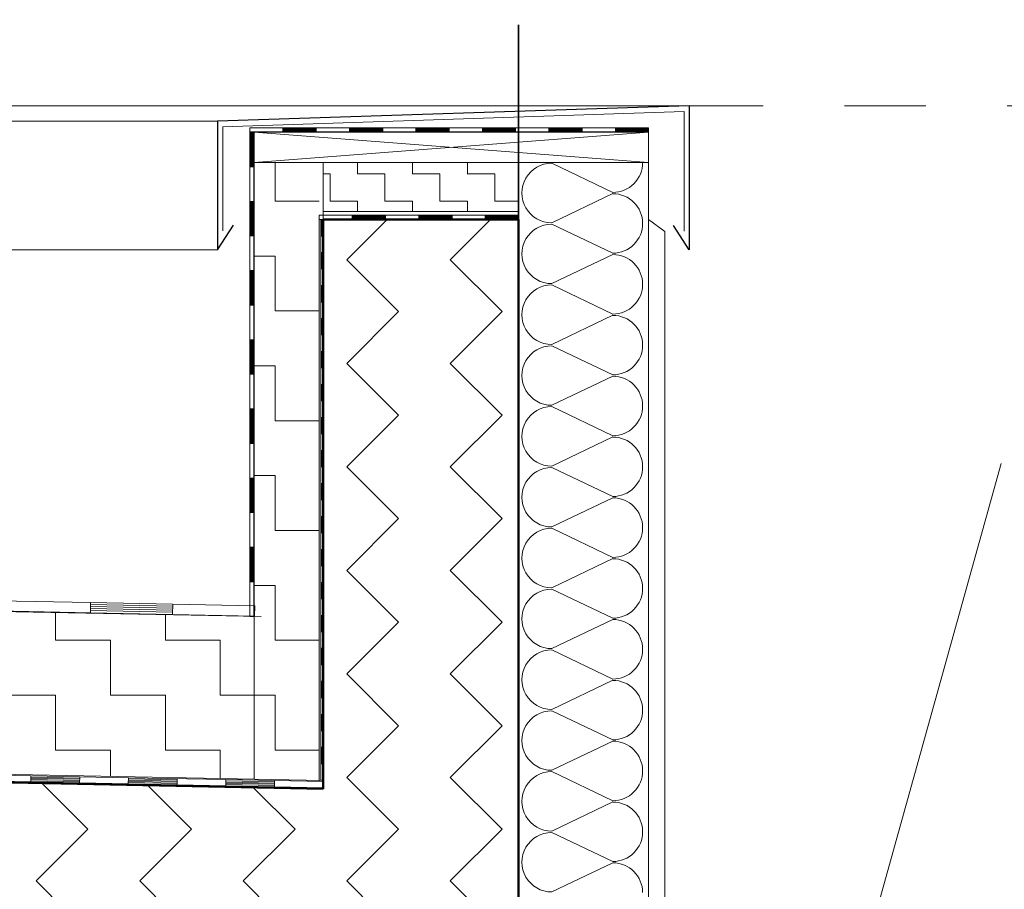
# Model space of a CAD drawing. Header units: metres. Extents: x 1314 to 1415, y -87 to -52.
# Tile 113 of 256: x 1336.79 to 1338, y -58.56 to -57.49. Entities that reach past the tile are written whole.
import ezdxf

# ---------------------------------------------------------------- set-up
doc = ezdxf.new("R2010")
doc.units = ezdxf.units.M
doc.header["$PDMODE"] = 65
doc.linetypes.add('AUSGEZOGEN', pattern=[0])
doc.linetypes.add('STRICHPUNKT2_S5', pattern=[0.5, 0.35, -0.05, 0.05, -0.05])
for name, color, linetype, lineweight in [('XR$2$Achsen', 4, 'AUSGEZOGEN', 13), ('XR$2$Design', 4, 'AUSGEZOGEN', 13), ('XR$2$Muster', 4, 'AUSGEZOGEN', 13), ('XR$2$STANDARD_1', 7, 'AUSGEZOGEN', 25), ('XR$2$Wand', 1, 'AUSGEZOGEN', 50), ('XR$3$Allgemein', 4, 'AUSGEZOGEN', 13), ('XR$3$DETAIL', 7, 'AUSGEZOGEN', 25), ('XR$3$Maßlinie 1_50', 7, 'AUSGEZOGEN', 25), ('XR$3$Stütze', 3, 'AUSGEZOGEN', 18), ('XR$4$Design', 4, 'AUSGEZOGEN', 13), ('XR$4$Muster', 4, 'AUSGEZOGEN', 13), ('XR$4$Türen', 3, 'AUSGEZOGEN', 18)]:
    doc.layers.add(name, color=color, linetype=linetype, lineweight=lineweight)
doc.styles.add('ARIAL', font='arial.ttf')
doc.dimstyles.new('DIMSTYLE_15', dxfattribs={"dimtxt": 0.175, "dimasz": 0.15, "dimexe": 0, "dimexo": 0, "dimgap": 0.0875, "dimtad": 2, "dimdec": 3, "dimrnd": 0.005, "dimzin": 4, "dimdsep": 46, "dimtxsty": 'ARIAL', "dimblk1": 'ALL_ML_KREIS', "dimblk2": 'ALL_ML_KREIS', "dimsah": 1, "dimcen": 0, "dimclrd": 3, "dimclre": 3, "dimclrt": 3, "dimadec": 0, "dimazin": 0, "dimtfac": 1, "dimtdec": 0, "dimtix": 1, "dimtmove": 2, "dimatfit": 3, "dimfxl": 0, "dimtzin": 0, "dimlwd": 0, "dimlwe": 25, "dimarcsym": 0})
doc.dimstyles.new('DIMSTYLE_3', dxfattribs={"dimtxt": 0.125, "dimasz": 0.15, "dimexe": 0, "dimexo": 0, "dimgap": 0.0625, "dimtad": 2, "dimdec": 1, "dimlfac": 100, "dimrnd": 0.5, "dimzin": 4, "dimdsep": 46, "dimtxsty": 'ARIAL', "dimblk1": 'ALL_ML_KREIS', "dimblk2": 'ALL_ML_KREIS', "dimsah": 1, "dimcen": 0, "dimclrd": 3, "dimclre": 3, "dimclrt": 3, "dimadec": 0, "dimazin": 0, "dimtfac": 1, "dimtdec": 0, "dimtix": 1, "dimtmove": 2, "dimatfit": 3, "dimfxl": 0, "dimtvp": 1.2, "dimtzin": 0, "dimlwd": 0, "dimlwe": 25, "dimarcsym": 0})
doc.dimstyles.new('DIMSTYLE_6', dxfattribs={"dimtxt": 0.125, "dimasz": 0.15, "dimexe": 0, "dimexo": 0, "dimgap": 0.0625, "dimtad": 2, "dimdec": 3, "dimrnd": 0.005, "dimzin": 4, "dimdsep": 46, "dimtxsty": 'ARIAL', "dimblk1": 'ALL_ML_KREIS', "dimblk2": 'ALL_ML_KREIS', "dimsah": 1, "dimcen": 0, "dimclrd": 3, "dimclre": 3, "dimclrt": 3, "dimadec": 0, "dimazin": 0, "dimtfac": 1, "dimtdec": 0, "dimtix": 1, "dimtmove": 2, "dimatfit": 3, "dimfxl": 0, "dimtzin": 0, "dimlwd": 0, "dimlwe": 25, "dimarcsym": 0})
doc.dimstyles.new('DIMSTYLE_7', dxfattribs={"dimtxt": 0.125, "dimasz": 0.15, "dimexe": 0, "dimexo": 0, "dimgap": 0.0625, "dimtad": 2, "dimdec": 3, "dimrnd": 0.005, "dimzin": 4, "dimdsep": 46, "dimtxsty": 'ARIAL', "dimblk1": 'ALL_ML_KREIS', "dimblk2": 'ALL_ML_KREIS', "dimsah": 1, "dimcen": 0, "dimclrd": 3, "dimclre": 3, "dimclrt": 3, "dimadec": 0, "dimazin": 0, "dimtfac": 1, "dimtdec": 0, "dimtix": 1, "dimtmove": 2, "dimatfit": 3, "dimfxl": 0, "dimtzin": 0, "dimlwd": 0, "dimlwe": 25, "dimarcsym": 0})
pattern_1 = [(0, (0.135, 0.135), (0.0675, 0.0675), [0.0675, -0.0675]), (90, (0.135, 0.135), (-0.0675, 0.0675), [0.0675, -0.0675])]

# ---------------------------------------------------------------- blocks, each defined once
blk = doc.blocks.new('MUSTERELEMENT_13')
at = {"layer": 'XR$2$Wand', "color": 4, "linetype": 'AUSGEZOGEN', "lineweight": 13, "transparency": 33554687}
for p, q in [((1337.1579, -57.6222), (1337.0762, -57.6222)), ((1337.0762, -57.6222), (1337.0762, -57.6222)), ((1337.0762, -57.6272), (1337.0762, -57.6222)), ((1337.0762, -57.6272), (1337.0762, -57.6222)), ((1337.0762, -57.6232), (1337.0762, -57.6232)), ((1337.0762, -57.6242), (1337.0762, -57.6242)), ((1337.0762, -57.6252), (1337.0762, -57.6252)), ((1337.0762, -57.6262), (1337.0762, -57.6262)), ((1337.1579, -57.6272), (1337.0762, -57.6272)), ((1337.0762, -57.6272), (1337.0762, -57.6272)), ((1337.117, -57.6272), (1337.117, -57.6222)), ((1337.1579, -57.6232), (1337.117, -57.6232)), ((1337.1579, -57.6242), (1337.117, -57.6242)), ((1337.1579, -57.6252), (1337.117, -57.6252)), ((1337.1579, -57.6262), (1337.117, -57.6262)), ((1337.2397, -57.6222), (1337.1579, -57.6222)), ((1337.1579, -57.6272), (1337.1579, -57.6222)), ((1337.1579, -57.6272), (1337.1579, -57.6222)), ((1337.2397, -57.6272), (1337.1579, -57.6272)), ((1337.1988, -57.6272), (1337.1988, -57.6222)), ((1337.2397, -57.6232), (1337.1988, -57.6232)), ((1337.2397, -57.6242), (1337.1988, -57.6242)), ((1337.2397, -57.6252), (1337.1988, -57.6252)), ((1337.2397, -57.6262), (1337.1988, -57.6262)), ((1337.3214, -57.6222), (1337.2397, -57.6222)), ((1337.2397, -57.6272), (1337.2397, -57.6222)), ((1337.2397, -57.6272), (1337.2397, -57.6222)), ((1337.3214, -57.6272), (1337.2397, -57.6272)), ((1337.2806, -57.6272), (1337.2806, -57.6222)), ((1337.3214, -57.6232), (1337.2806, -57.6232)), ((1337.3214, -57.6242), (1337.2806, -57.6242)), ((1337.3214, -57.6252), (1337.2806, -57.6252)), ((1337.3214, -57.6262), (1337.2806, -57.6262)), ((1337.4032, -57.6222), (1337.3214, -57.6222)), ((1337.3214, -57.6272), (1337.3214, -57.6222)), ((1337.3214, -57.6272), (1337.3214, -57.6222)), ((1337.4032, -57.6272), (1337.3214, -57.6272)), ((1337.3623, -57.6272), (1337.3623, -57.6222)), ((1337.4032, -57.6232), (1337.3623, -57.6232)), ((1337.4032, -57.6242), (1337.3623, -57.6242)), ((1337.4032, -57.6252), (1337.3623, -57.6252)), ((1337.4032, -57.6262), (1337.3623, -57.6262)), ((1337.4849, -57.6222), (1337.4032, -57.6222)), ((1337.4032, -57.6272), (1337.4032, -57.6222)), ((1337.4032, -57.6272), (1337.4032, -57.6222)), ((1337.4849, -57.6272), (1337.4032, -57.6272)), ((1337.4441, -57.6272), (1337.4441, -57.6222)), ((1337.4849, -57.6232), (1337.4441, -57.6232)), ((1337.4849, -57.6242), (1337.4441, -57.6242)), ((1337.4849, -57.6252), (1337.4441, -57.6252)), ((1337.4849, -57.6262), (1337.4441, -57.6262)), ((1337.5667, -57.6222), (1337.4849, -57.6222)), ((1337.4849, -57.6272), (1337.4849, -57.6222)), ((1337.4849, -57.6272), (1337.4849, -57.6222)), ((1337.5667, -57.6272), (1337.4849, -57.6272)), ((1337.5258, -57.6272), (1337.5258, -57.6222)), ((1337.5667, -57.6232), (1337.5258, -57.6232)), ((1337.5667, -57.6242), (1337.5258, -57.6242)), ((1337.5667, -57.6252), (1337.5258, -57.6252)), ((1337.5667, -57.6262), (1337.5258, -57.6262)), ((1337.5667, -57.6272), (1337.5667, -57.6222))]:
    blk.add_line(p, q, dxfattribs=at)
blk = doc.blocks.new('MUSTERELEMENT_14')
at = {"layer": 'XR$2$Wand', "color": 4, "linetype": 'AUSGEZOGEN', "lineweight": 13, "transparency": 33554687}
for p, q in [((1337.2432, -57.7299), (1337.1615, -57.7299)), ((1337.1615, -57.7299), (1337.1615, -57.7299)), ((1337.1615, -57.7349), (1337.1615, -57.7299)), ((1337.1615, -57.7349), (1337.1615, -57.7299)), ((1337.1615, -57.7309), (1337.1615, -57.7309)), ((1337.1615, -57.7319), (1337.1615, -57.7319)), ((1337.1615, -57.7329), (1337.1615, -57.7329)), ((1337.1615, -57.7339), (1337.1615, -57.7339)), ((1337.2432, -57.7349), (1337.1615, -57.7349)), ((1337.1615, -57.7349), (1337.1615, -57.7349)), ((1337.2024, -57.7349), (1337.2024, -57.7299)), ((1337.2432, -57.7309), (1337.2024, -57.7309)), ((1337.2432, -57.7319), (1337.2024, -57.7319)), ((1337.2432, -57.7329), (1337.2024, -57.7329)), ((1337.2432, -57.7339), (1337.2024, -57.7339)), ((1337.325, -57.7299), (1337.2432, -57.7299)), ((1337.2432, -57.7349), (1337.2432, -57.7299)), ((1337.2432, -57.7349), (1337.2432, -57.7299)), ((1337.325, -57.7349), (1337.2432, -57.7349)), ((1337.2841, -57.7349), (1337.2841, -57.7299)), ((1337.325, -57.7309), (1337.2841, -57.7309)), ((1337.325, -57.7319), (1337.2841, -57.7319)), ((1337.325, -57.7329), (1337.2841, -57.7329)), ((1337.325, -57.7339), (1337.2841, -57.7339)), ((1337.4067, -57.7299), (1337.325, -57.7299)), ((1337.325, -57.7349), (1337.325, -57.7299)), ((1337.325, -57.7349), (1337.325, -57.7299)), ((1337.4067, -57.7349), (1337.325, -57.7349)), ((1337.3658, -57.7349), (1337.3658, -57.7299)), ((1337.4067, -57.7309), (1337.3658, -57.7309)), ((1337.4067, -57.7319), (1337.3658, -57.7319)), ((1337.4067, -57.7329), (1337.3658, -57.7329)), ((1337.4067, -57.7339), (1337.3658, -57.7339)), ((1337.4067, -57.7349), (1337.4067, -57.7299))]:
    blk.add_line(p, q, dxfattribs=at)
blk = doc.blocks.new('MUSTERELEMENT_15')
at = {"layer": 'XR$2$Wand', "color": 4, "linetype": 'AUSGEZOGEN', "lineweight": 13, "transparency": 33554687}
for p, q in [((1337.1635, -57.7351), (1337.1635, -57.7756)), ((1337.166, -57.7351), (1337.1635, -57.7351)), ((1337.164, -57.7351), (1337.164, -57.7554)), ((1337.1645, -57.7351), (1337.1645, -57.7554)), ((1337.165, -57.7351), (1337.165, -57.7554)), ((1337.1655, -57.7351), (1337.1655, -57.7554)), ((1337.166, -57.7351), (1337.166, -57.7756)), ((1337.166, -57.7554), (1337.1635, -57.7554)), ((1337.1635, -57.7756), (1337.1635, -57.8162)), ((1337.166, -57.7756), (1337.1635, -57.7756)), ((1337.166, -57.7756), (1337.1635, -57.7756)), ((1337.164, -57.7756), (1337.164, -57.7959)), ((1337.1645, -57.7756), (1337.1645, -57.7959)), ((1337.165, -57.7756), (1337.165, -57.7959)), ((1337.1655, -57.7756), (1337.1655, -57.7959)), ((1337.166, -57.7756), (1337.166, -57.8162)), ((1337.166, -57.7959), (1337.1635, -57.7959)), ((1337.1635, -57.8162), (1337.1635, -57.8568)), ((1337.166, -57.8162), (1337.1635, -57.8162)), ((1337.166, -57.8162), (1337.1635, -57.8162)), ((1337.164, -57.8162), (1337.164, -57.8365)), ((1337.1645, -57.8162), (1337.1645, -57.8365)), ((1337.165, -57.8162), (1337.165, -57.8365)), ((1337.1655, -57.8162), (1337.1655, -57.8365)), ((1337.166, -57.8162), (1337.166, -57.8568)), ((1337.166, -57.8365), (1337.1635, -57.8365)), ((1337.1635, -57.8568), (1337.1635, -57.8973)), ((1337.166, -57.8568), (1337.1635, -57.8568)), ((1337.166, -57.8568), (1337.1635, -57.8568)), ((1337.164, -57.8568), (1337.164, -57.877)), ((1337.1645, -57.8568), (1337.1645, -57.877)), ((1337.165, -57.8568), (1337.165, -57.877)), ((1337.1655, -57.8568), (1337.1655, -57.877)), ((1337.166, -57.8568), (1337.166, -57.8973)), ((1337.166, -57.877), (1337.1635, -57.877)), ((1337.1635, -57.8973), (1337.1635, -57.9379)), ((1337.166, -57.8973), (1337.1635, -57.8973)), ((1337.166, -57.8973), (1337.1635, -57.8973)), ((1337.164, -57.8973), (1337.164, -57.9176)), ((1337.1645, -57.8973), (1337.1645, -57.9176)), ((1337.165, -57.8973), (1337.165, -57.9176)), ((1337.1655, -57.8973), (1337.1655, -57.9176)), ((1337.166, -57.8973), (1337.166, -57.9379)), ((1337.166, -57.9176), (1337.1635, -57.9176)), ((1337.1635, -57.9379), (1337.1635, -57.9784)), ((1337.166, -57.9379), (1337.1635, -57.9379)), ((1337.166, -57.9379), (1337.1635, -57.9379)), ((1337.164, -57.9379), (1337.164, -57.9582)), ((1337.1645, -57.9379), (1337.1645, -57.9582)), ((1337.165, -57.9379), (1337.165, -57.9582)), ((1337.1655, -57.9379), (1337.1655, -57.9582)), ((1337.166, -57.9379), (1337.166, -57.9784)), ((1337.166, -57.9582), (1337.1635, -57.9582)), ((1337.1635, -57.9784), (1337.1635, -58.019)), ((1337.166, -57.9784), (1337.1635, -57.9784)), ((1337.166, -57.9784), (1337.1635, -57.9784)), ((1337.164, -57.9784), (1337.164, -57.9987)), ((1337.1645, -57.9784), (1337.1645, -57.9987)), ((1337.165, -57.9784), (1337.165, -57.9987)), ((1337.1655, -57.9784), (1337.1655, -57.9987)), ((1337.166, -57.9784), (1337.166, -58.019)), ((1337.166, -57.9987), (1337.1635, -57.9987)), ((1337.1635, -58.019), (1337.1635, -58.0596)), ((1337.166, -58.019), (1337.1635, -58.019)), ((1337.166, -58.019), (1337.1635, -58.019)), ((1337.164, -58.019), (1337.164, -58.0393)), ((1337.1645, -58.019), (1337.1645, -58.0393)), ((1337.165, -58.019), (1337.165, -58.0393)), ((1337.1655, -58.019), (1337.1655, -58.0393)), ((1337.166, -58.019), (1337.166, -58.0596)), ((1337.166, -58.0393), (1337.1635, -58.0393)), ((1337.1635, -58.0596), (1337.1635, -58.1001)), ((1337.166, -58.0596), (1337.1635, -58.0596)), ((1337.166, -58.0596), (1337.1635, -58.0596)), ((1337.164, -58.0596), (1337.164, -58.0798)), ((1337.1645, -58.0596), (1337.1645, -58.0798)), ((1337.165, -58.0596), (1337.165, -58.0798)), ((1337.1655, -58.0596), (1337.1655, -58.0798)), ((1337.166, -58.0596), (1337.166, -58.1001)), ((1337.166, -58.0798), (1337.1635, -58.0798)), ((1337.1635, -58.1001), (1337.1635, -58.1407)), ((1337.166, -58.1001), (1337.1635, -58.1001)), ((1337.166, -58.1001), (1337.1635, -58.1001)), ((1337.164, -58.1001), (1337.164, -58.1204)), ((1337.1645, -58.1001), (1337.1645, -58.1204)), ((1337.165, -58.1001), (1337.165, -58.1204)), ((1337.1655, -58.1001), (1337.1655, -58.1204)), ((1337.166, -58.1001), (1337.166, -58.1407)), ((1337.166, -58.1204), (1337.1635, -58.1204)), ((1337.1635, -58.1407), (1337.1635, -58.1812)), ((1337.166, -58.1407), (1337.1635, -58.1407)), ((1337.166, -58.1407), (1337.1635, -58.1407)), ((1337.164, -58.1407), (1337.164, -58.1609)), ((1337.1645, -58.1407), (1337.1645, -58.1609)), ((1337.165, -58.1407), (1337.165, -58.1609)), ((1337.1655, -58.1407), (1337.1655, -58.1609)), ((1337.166, -58.1407), (1337.166, -58.1812)), ((1337.166, -58.1609), (1337.1635, -58.1609)), ((1337.1635, -58.1812), (1337.1635, -58.2218)), ((1337.166, -58.1812), (1337.1635, -58.1812)), ((1337.166, -58.1812), (1337.1635, -58.1812)), ((1337.164, -58.1812), (1337.164, -58.2015)), ((1337.1645, -58.1812), (1337.1645, -58.2015)), ((1337.165, -58.1812), (1337.165, -58.2015)), ((1337.1655, -58.1812), (1337.1655, -58.2015)), ((1337.166, -58.1812), (1337.166, -58.2218)), ((1337.166, -58.2015), (1337.1635, -58.2015)), ((1337.1635, -58.2218), (1337.1635, -58.2623)), ((1337.166, -58.2218), (1337.1635, -58.2218)), ((1337.166, -58.2218), (1337.1635, -58.2218)), ((1337.164, -58.2218), (1337.164, -58.2421)), ((1337.1645, -58.2218), (1337.1645, -58.2421)), ((1337.165, -58.2218), (1337.165, -58.2421)), ((1337.1655, -58.2218), (1337.1655, -58.2421)), ((1337.166, -58.2218), (1337.166, -58.2623)), ((1337.166, -58.2421), (1337.1635, -58.2421)), ((1337.1635, -58.2623), (1337.1635, -58.3029)), ((1337.166, -58.2623), (1337.1635, -58.2623)), ((1337.166, -58.2623), (1337.1635, -58.2623)), ((1337.164, -58.2623), (1337.164, -58.2826)), ((1337.1645, -58.2623), (1337.1645, -58.2826)), ((1337.165, -58.2623), (1337.165, -58.2826)), ((1337.1655, -58.2623), (1337.1655, -58.2826)), ((1337.166, -58.2623), (1337.166, -58.3029)), ((1337.166, -58.2826), (1337.1635, -58.2826)), ((1337.1635, -58.3029), (1337.1635, -58.3435)), ((1337.166, -58.3029), (1337.1635, -58.3029)), ((1337.166, -58.3029), (1337.1635, -58.3029)), ((1337.164, -58.3029), (1337.164, -58.3232)), ((1337.1645, -58.3029), (1337.1645, -58.3232)), ((1337.165, -58.3029), (1337.165, -58.3232)), ((1337.1655, -58.3029), (1337.1655, -58.3232)), ((1337.166, -58.3029), (1337.166, -58.3435)), ((1337.166, -58.3232), (1337.1635, -58.3232)), ((1337.1635, -58.3435), (1337.1635, -58.384)), ((1337.166, -58.3435), (1337.1635, -58.3435)), ((1337.166, -58.3435), (1337.1635, -58.3435)), ((1337.164, -58.3435), (1337.164, -58.3637)), ((1337.1645, -58.3435), (1337.1645, -58.3637)), ((1337.165, -58.3435), (1337.165, -58.3637)), ((1337.1655, -58.3435), (1337.1655, -58.3637)), ((1337.166, -58.3435), (1337.166, -58.384)), ((1337.166, -58.3637), (1337.1635, -58.3637)), ((1337.1635, -58.384), (1337.1635, -58.4246)), ((1337.166, -58.384), (1337.1635, -58.384)), ((1337.166, -58.384), (1337.1635, -58.384)), ((1337.164, -58.384), (1337.164, -58.4043)), ((1337.1645, -58.384), (1337.1645, -58.4043)), ((1337.165, -58.384), (1337.165, -58.4043)), ((1337.1655, -58.384), (1337.1655, -58.4043)), ((1337.166, -58.384), (1337.166, -58.4246)), ((1337.166, -58.4043), (1337.1635, -58.4043)), ((1337.1635, -58.4246), (1337.1635, -58.4246)), ((1337.166, -58.4246), (1337.1635, -58.4246)), ((1337.166, -58.4246), (1337.1635, -58.4246)), ((1337.164, -58.4246), (1337.164, -58.4246)), ((1337.1645, -58.4246), (1337.1645, -58.4246)), ((1337.165, -58.4246), (1337.165, -58.4246)), ((1337.1655, -58.4246), (1337.1655, -58.4246)), ((1337.166, -58.4246), (1337.166, -58.4246))]:
    blk.add_line(p, q, dxfattribs=at)
blk = doc.blocks.new('MUSTERELEMENT_54')
at = {"layer": 'XR$2$Design', "color": 4, "linetype": 'AUSGEZOGEN', "lineweight": 13, "transparency": 33554687}
for p, q in [((1336.6874, -58.4167), (1336.8072, -58.4191)), ((1336.6872, -58.4242), (1336.8071, -58.4266)), ((1336.8072, -58.4191), (1336.8071, -58.4266)), ((1336.8072, -58.4191), (1336.8071, -58.4266)), ((1336.8071, -58.4236), (1336.8671, -58.4248)), ((1336.8071, -58.4251), (1336.867, -58.4263)), ((1336.8071, -58.4266), (1336.927, -58.429)), ((1336.8072, -58.4191), (1336.9271, -58.4215)), ((1336.8072, -58.4206), (1336.8671, -58.4218)), ((1336.8072, -58.4221), (1336.8671, -58.4233)), ((1336.8672, -58.4203), (1336.867, -58.4278)), ((1336.9271, -58.4215), (1336.927, -58.429)), ((1336.9271, -58.4215), (1336.927, -58.429)), ((1336.927, -58.4245), (1336.987, -58.4256)), ((1336.927, -58.426), (1336.987, -58.4271)), ((1336.927, -58.4275), (1336.9869, -58.4286)), ((1336.927, -58.429), (1337.0468, -58.4313)), ((1336.9271, -58.4215), (1337.047, -58.4238)), ((1336.9271, -58.423), (1336.987, -58.4242)), ((1336.987, -58.4227), (1336.9869, -58.4301)), ((1337.047, -58.4238), (1337.0468, -58.4313)), ((1337.047, -58.4238), (1337.0468, -58.4313)), ((1337.0469, -58.4253), (1337.1069, -58.4265)), ((1337.0469, -58.4268), (1337.1069, -58.428)), ((1337.0469, -58.4283), (1337.1068, -58.4295)), ((1337.0469, -58.4298), (1337.1068, -58.431)), ((1337.1069, -58.425), (1337.1068, -58.4325)), ((1337.1669, -58.4262), (1337.1667, -58.4337)), ((1337.1669, -58.4262), (1337.1667, -58.4337)), ((1337.1668, -58.4292), (1337.1668, -58.4292)), ((1337.0468, -58.4313), (1337.1667, -58.4337))]:
    blk.add_line(p, q, dxfattribs=at)
blk.add_lwpolyline([(1337.047, -58.4238), (1337.1669, -58.4262), (1337.1669, -58.4262)], dxfattribs=at)
blk = doc.blocks.new('MUSTERELEMENT_55')
at = {"layer": 'XR$2$Wand', "color": 4, "linetype": 'AUSGEZOGEN', "lineweight": 13, "transparency": 33554687}
for p, q in [((1337.0762, -57.6278), (1337.0762, -57.7128)), ((1337.0812, -57.6278), (1337.0762, -57.6278)), ((1337.0772, -57.6278), (1337.0772, -57.6703)), ((1337.0782, -57.6278), (1337.0782, -57.6703)), ((1337.0792, -57.6278), (1337.0792, -57.6703)), ((1337.0802, -57.6278), (1337.0802, -57.6703)), ((1337.0812, -57.6278), (1337.0812, -57.7128)), ((1337.0812, -57.6703), (1337.0762, -57.6703)), ((1337.0762, -57.7128), (1337.0762, -57.7978)), ((1337.0812, -57.7128), (1337.0762, -57.7128)), ((1337.0812, -57.7128), (1337.0762, -57.7128)), ((1337.0772, -57.7128), (1337.0772, -57.7553)), ((1337.0782, -57.7128), (1337.0782, -57.7553)), ((1337.0792, -57.7128), (1337.0792, -57.7553)), ((1337.0802, -57.7128), (1337.0802, -57.7553)), ((1337.0812, -57.7128), (1337.0812, -57.7978)), ((1337.0812, -57.7553), (1337.0762, -57.7553)), ((1337.0762, -57.7978), (1337.0762, -57.8828)), ((1337.0812, -57.7978), (1337.0762, -57.7978)), ((1337.0812, -57.7978), (1337.0762, -57.7978)), ((1337.0772, -57.7978), (1337.0772, -57.8403)), ((1337.0782, -57.7978), (1337.0782, -57.8403)), ((1337.0792, -57.7978), (1337.0792, -57.8403)), ((1337.0802, -57.7978), (1337.0802, -57.8403)), ((1337.0812, -57.7978), (1337.0812, -57.8828)), ((1337.0812, -57.8403), (1337.0762, -57.8403)), ((1337.0762, -57.8828), (1337.0762, -57.9679)), ((1337.0812, -57.8828), (1337.0762, -57.8828)), ((1337.0812, -57.8828), (1337.0762, -57.8828)), ((1337.0772, -57.8828), (1337.0772, -57.9254)), ((1337.0782, -57.8828), (1337.0782, -57.9254)), ((1337.0792, -57.8828), (1337.0792, -57.9254)), ((1337.0802, -57.8828), (1337.0802, -57.9254)), ((1337.0812, -57.8828), (1337.0812, -57.9679)), ((1337.0812, -57.9254), (1337.0762, -57.9254)), ((1337.0762, -57.9679), (1337.0762, -58.0529)), ((1337.0812, -57.9679), (1337.0762, -57.9679)), ((1337.0812, -57.9679), (1337.0762, -57.9679)), ((1337.0772, -57.9679), (1337.0772, -58.0104)), ((1337.0782, -57.9679), (1337.0782, -58.0104)), ((1337.0792, -57.9679), (1337.0792, -58.0104)), ((1337.0802, -57.9679), (1337.0802, -58.0104)), ((1337.0812, -57.9679), (1337.0812, -58.0529)), ((1337.0812, -58.0104), (1337.0762, -58.0104)), ((1337.0762, -58.0529), (1337.0762, -58.1379)), ((1337.0812, -58.0529), (1337.0762, -58.0529)), ((1337.0812, -58.0529), (1337.0762, -58.0529)), ((1337.0772, -58.0529), (1337.0772, -58.0954)), ((1337.0782, -58.0529), (1337.0782, -58.0954)), ((1337.0792, -58.0529), (1337.0792, -58.0954)), ((1337.0802, -58.0529), (1337.0802, -58.0954)), ((1337.0812, -58.0529), (1337.0812, -58.1379)), ((1337.0812, -58.0954), (1337.0762, -58.0954)), ((1337.0762, -58.1379), (1337.0762, -58.223)), ((1337.0812, -58.1379), (1337.0762, -58.1379)), ((1337.0812, -58.1379), (1337.0762, -58.1379)), ((1337.0772, -58.1379), (1337.0772, -58.1804)), ((1337.0782, -58.1379), (1337.0782, -58.1804)), ((1337.0792, -58.1379), (1337.0792, -58.1804)), ((1337.0802, -58.1379), (1337.0802, -58.1804)), ((1337.0812, -58.1379), (1337.0812, -58.223)), ((1337.0812, -58.1804), (1337.0762, -58.1804)), ((1337.0762, -58.223), (1337.0762, -58.223)), ((1337.0812, -58.223), (1337.0762, -58.223)), ((1337.0812, -58.223), (1337.0762, -58.223)), ((1337.0772, -58.223), (1337.0772, -58.223)), ((1337.0782, -58.223), (1337.0782, -58.223)), ((1337.0792, -58.223), (1337.0792, -58.223)), ((1337.0802, -58.223), (1337.0802, -58.223)), ((1337.0812, -58.223), (1337.0812, -58.223))]:
    blk.add_line(p, q, dxfattribs=at)
blk = doc.blocks.new('MUSTERELEMENT_58')
at = {"layer": 'XR$2$Design', "color": 4, "linetype": 'AUSGEZOGEN', "lineweight": 13, "transparency": 33554687}
for p, q in [((1336.6789, -58.202), (1336.8807, -58.206)), ((1336.8807, -58.206), (1336.8805, -58.2185)), ((1336.8807, -58.206), (1336.8805, -58.2185)), ((1336.8806, -58.211), (1336.9816, -58.213)), ((1336.8807, -58.206), (1337.0826, -58.2101)), ((1336.8807, -58.2085), (1336.9816, -58.2105)), ((1336.9817, -58.208), (1336.9814, -58.2205)), ((1337.0826, -58.2101), (1337.0823, -58.2226)), ((1337.0826, -58.2101), (1337.0823, -58.2226)), ((1337.0826, -58.2101), (1337.0826, -58.2101)), ((1336.6786, -58.2145), (1336.8805, -58.2185)), ((1336.8805, -58.216), (1336.9815, -58.218)), ((1336.8805, -58.2185), (1337.0823, -58.2226)), ((1336.8806, -58.2135), (1336.9815, -58.2155)), ((1337.0823, -58.2226), (1337.0823, -58.2226)), ((1337.0824, -58.2201), (1337.0824, -58.2201))]:
    blk.add_line(p, q, dxfattribs=at)
blk = doc.blocks.new('ALL_ML_KREIS')
at = {"color": 0, "linetype": 'ByBlock', "lineweight": -2}
for p, q in [((0, -0.5), (0, 0.5)), ((-1, 0), (0.5, 0))]:
    blk.add_line(p, q, dxfattribs=at)
blk.add_circle((0, 0), 0.15, dxfattribs=at)
blk = doc.blocks.new('*D84')
at = {"layer": 'DEFPOINTS', "color": 3, "linetype": 'AUSGEZOGEN', "lineweight": 25, "transparency": 33554687}
for p in [(1337.1667, -57.0999), (1332.6417, -58.0154), (1332.6417, -64.661)]:
    blk.add_point(p, dxfattribs=at)
at = {"layer": 'XR$3$Maßlinie 1_50', "color": 3, "linetype": 'AUSGEZOGEN', "lineweight": -2, "transparency": 33554687}
for p, q in [((1332.6417, -64.361), (1332.6417, -64.661)), ((1337.1667, -64.361), (1337.1667, -64.661)), ((1332.6417, -64.661), (1337.1667, -64.661))]:
    blk.add_line(p, q, dxfattribs=at)
at = {"layer": 'XR$3$Maßlinie 1_50', "color": 3, "linetype": 'AUSGEZOGEN', "lineweight": 25, "transparency": 33554687, "xscale": 0.15, "yscale": 0.15, "zscale": 0.15, "rotation": 180}
blk.add_blockref('ALL_ML_KREIS', (1332.6417, -64.661), dxfattribs=at)
at = {"layer": 'XR$3$Maßlinie 1_50', "color": 3, "linetype": 'AUSGEZOGEN', "lineweight": 25, "transparency": 33554687, "xscale": 0.15, "yscale": 0.15, "zscale": 0.15}
blk.add_blockref('ALL_ML_KREIS', (1337.1667, -64.661), dxfattribs=at)
at = {"layer": 'XR$3$Maßlinie 1_50', "color": 3, "linetype": 'AUSGEZOGEN', "lineweight": 25, "transparency": 33554687, "insert": (1334.926, -64.5464), "char_height": 0.125, "width": 0.625, "attachment_point": 5, "style": 'ARIAL'}
blk.add_mtext('\\A1;{\\A1;{4.52\\H0.082500;\\S5^ ;}}', dxfattribs=at)
blk = doc.blocks.new('*D85')
at = {"layer": 'DEFPOINTS', "color": 3, "linetype": 'AUSGEZOGEN', "lineweight": 25, "transparency": 33554687}
for p in [(1337.1667, -57.0999), (1337.4067, -57.0999), (1337.1667, -64.661)]:
    blk.add_point(p, dxfattribs=at)
at = {"layer": 'XR$3$Maßlinie 1_50', "color": 3, "linetype": 'AUSGEZOGEN', "lineweight": -2, "transparency": 33554687}
for p, q in [((1337.1667, -64.361), (1337.1667, -64.661)), ((1337.4067, -64.361), (1337.4067, -64.661)), ((1337.1667, -64.661), (1337.4067, -64.661))]:
    blk.add_line(p, q, dxfattribs=at)
at = {"layer": 'XR$3$Maßlinie 1_50', "color": 3, "linetype": 'AUSGEZOGEN', "lineweight": 25, "transparency": 33554687, "xscale": 0.15, "yscale": 0.15, "zscale": 0.15, "rotation": 180}
blk.add_blockref('ALL_ML_KREIS', (1337.1667, -64.661), dxfattribs=at)
at = {"layer": 'XR$3$Maßlinie 1_50', "color": 3, "linetype": 'AUSGEZOGEN', "lineweight": 25, "transparency": 33554687, "xscale": 0.15, "yscale": 0.15, "zscale": 0.15}
blk.add_blockref('ALL_ML_KREIS', (1337.4067, -64.661), dxfattribs=at)
at = {"layer": 'XR$3$Maßlinie 1_50', "color": 3, "linetype": 'AUSGEZOGEN', "lineweight": 25, "transparency": 33554687, "insert": (1337.2813, -64.5485), "char_height": 0.125, "width": 0.5, "attachment_point": 5, "style": 'ARIAL'}
blk.add_mtext('\\A1;{\\A1;{24\\H0.082500;\\S^ ;}}', dxfattribs=at)
blk = doc.blocks.new('*D86')
at = {"layer": 'DEFPOINTS', "color": 3, "linetype": 'AUSGEZOGEN', "lineweight": 25, "transparency": 33554687}
for p in [(1337.4067, -57.0999), (1337.5867, -57.4052), (1337.4067, -64.661)]:
    blk.add_point(p, dxfattribs=at)
at = {"layer": 'XR$3$Maßlinie 1_50', "color": 3, "linetype": 'AUSGEZOGEN', "lineweight": -2, "transparency": 33554687}
for p, q in [((1337.4067, -64.361), (1337.4067, -64.661)), ((1337.5867, -64.361), (1337.5867, -64.661)), ((1337.4067, -64.661), (1337.5867, -64.661))]:
    blk.add_line(p, q, dxfattribs=at)
at = {"layer": 'XR$3$Maßlinie 1_50', "color": 3, "linetype": 'AUSGEZOGEN', "lineweight": 25, "transparency": 33554687, "xscale": 0.15, "yscale": 0.15, "zscale": 0.15, "rotation": 180}
blk.add_blockref('ALL_ML_KREIS', (1337.4067, -64.661), dxfattribs=at)
at = {"layer": 'XR$3$Maßlinie 1_50', "color": 3, "linetype": 'AUSGEZOGEN', "lineweight": 25, "transparency": 33554687, "xscale": 0.15, "yscale": 0.15, "zscale": 0.15}
blk.add_blockref('ALL_ML_KREIS', (1337.5867, -64.661), dxfattribs=at)
at = {"layer": 'XR$3$Maßlinie 1_50', "color": 3, "linetype": 'AUSGEZOGEN', "lineweight": 25, "transparency": 33554687, "insert": (1337.4909, -64.4714), "char_height": 0.125, "width": 0.5, "attachment_point": 5, "style": 'ARIAL'}
blk.add_mtext('\\A1;{\\A1;{18\\H0.082500;\\S^ ;}}', dxfattribs=at)
blk = doc.blocks.new('*D107')
at = {"layer": 'DEFPOINTS', "color": 3, "linetype": 'AUSGEZOGEN', "lineweight": 25, "transparency": 33554687}
for p in [(1332.4917, -58.2362), (1337.4067, -64.9546), (1332.4917, -65.2751)]:
    blk.add_point(p, dxfattribs=at)
at = {"layer": 'XR$3$Maßlinie 1_50', "color": 3, "linetype": 'AUSGEZOGEN', "lineweight": -2, "transparency": 33554687}
for p, q in [((1332.4917, -64.9751), (1332.4917, -65.2751)), ((1337.4067, -64.9751), (1337.4067, -65.2751)), ((1332.4917, -65.2751), (1337.4067, -65.2751))]:
    blk.add_line(p, q, dxfattribs=at)
at = {"layer": 'XR$3$Maßlinie 1_50', "color": 3, "linetype": 'AUSGEZOGEN', "lineweight": 25, "transparency": 33554687, "xscale": 0.15, "yscale": 0.15, "zscale": 0.15, "rotation": 180}
blk.add_blockref('ALL_ML_KREIS', (1332.4917, -65.2751), dxfattribs=at)
at = {"layer": 'XR$3$Maßlinie 1_50', "color": 3, "linetype": 'AUSGEZOGEN', "lineweight": 25, "transparency": 33554687, "xscale": 0.15, "yscale": 0.15, "zscale": 0.15}
blk.add_blockref('ALL_ML_KREIS', (1337.4067, -65.2751), dxfattribs=at)
at = {"layer": 'XR$3$Maßlinie 1_50', "color": 3, "linetype": 'AUSGEZOGEN', "lineweight": 25, "transparency": 33554687, "insert": (1334.979, -65.1345), "char_height": 0.175, "width": 0.875, "attachment_point": 5, "style": 'ARIAL'}
blk.add_mtext('\\A1;{\\fArial|i0|b1;\\A1;{4.91\\H0.115500;\\S5^ ;}}', dxfattribs=at)
blk = doc.blocks.new('*D127')
at = {"layer": 'DEFPOINTS', "color": 3, "linetype": 'AUSGEZOGEN', "lineweight": 25, "transparency": 33554687}
for p in [(1337.1667, -58.0484), (1332.7317, -62.0726), (1332.7317, -64.0607)]:
    blk.add_point(p, dxfattribs=at)
at = {"layer": 'XR$3$Maßlinie 1_50', "color": 3, "linetype": 'AUSGEZOGEN', "lineweight": -2, "transparency": 33554687}
for p, q in [((1332.7317, -63.7557), (1332.7317, -64.0607)), ((1337.1667, -63.7607), (1337.1667, -64.0607)), ((1332.7317, -64.0607), (1337.1667, -64.0607))]:
    blk.add_line(p, q, dxfattribs=at)
at = {"layer": 'XR$3$Maßlinie 1_50', "color": 3, "linetype": 'AUSGEZOGEN', "lineweight": 25, "transparency": 33554687, "xscale": 0.15, "yscale": 0.15, "zscale": 0.15, "rotation": 180}
blk.add_blockref('ALL_ML_KREIS', (1332.7317, -64.0607), dxfattribs=at)
at = {"layer": 'XR$3$Maßlinie 1_50', "color": 3, "linetype": 'AUSGEZOGEN', "lineweight": 25, "transparency": 33554687, "xscale": 0.15, "yscale": 0.15, "zscale": 0.15}
blk.add_blockref('ALL_ML_KREIS', (1337.1667, -64.0607), dxfattribs=at)
at = {"layer": 'XR$3$Maßlinie 1_50', "color": 3, "linetype": 'AUSGEZOGEN', "lineweight": 25, "transparency": 33554687, "insert": (1334.971, -63.946), "char_height": 0.125, "width": 0.625, "attachment_point": 5, "style": 'ARIAL'}
blk.add_mtext('\\A1;{\\A1;{4.43\\H0.082500;\\S5^ ;}}', dxfattribs=at)
blk = doc.blocks.new('*D128')
at = {"layer": 'DEFPOINTS', "color": 3, "linetype": 'AUSGEZOGEN', "lineweight": 25, "transparency": 33554687}
for p in [(1337.4067, -57.9928), (1337.1667, -58.0484), (1337.1667, -64.0607)]:
    blk.add_point(p, dxfattribs=at)
at = {"layer": 'XR$3$Maßlinie 1_50', "color": 3, "linetype": 'AUSGEZOGEN', "lineweight": -2, "transparency": 33554687}
for p, q in [((1337.1667, -63.7607), (1337.1667, -64.0607)), ((1337.4067, -63.7607), (1337.4067, -64.0607)), ((1337.1667, -64.0607), (1337.4067, -64.0607))]:
    blk.add_line(p, q, dxfattribs=at)
at = {"layer": 'XR$3$Maßlinie 1_50', "color": 3, "linetype": 'AUSGEZOGEN', "lineweight": 25, "transparency": 33554687, "xscale": 0.15, "yscale": 0.15, "zscale": 0.15, "rotation": 180}
blk.add_blockref('ALL_ML_KREIS', (1337.1667, -64.0607), dxfattribs=at)
at = {"layer": 'XR$3$Maßlinie 1_50', "color": 3, "linetype": 'AUSGEZOGEN', "lineweight": 25, "transparency": 33554687, "xscale": 0.15, "yscale": 0.15, "zscale": 0.15}
blk.add_blockref('ALL_ML_KREIS', (1337.4067, -64.0607), dxfattribs=at)
at = {"layer": 'XR$3$Maßlinie 1_50', "color": 3, "linetype": 'AUSGEZOGEN', "lineweight": 25, "transparency": 33554687, "insert": (1337.2813, -63.9482), "char_height": 0.125, "width": 0.5, "attachment_point": 5, "style": 'ARIAL'}
blk.add_mtext('\\A1;{\\A1;{24\\H0.082500;\\S^ ;}}', dxfattribs=at)
blk = doc.blocks.new('MUSTERELEMENT_78')
at = {"layer": 'XR$4$Design', "color": 52, "linetype": 'AUSGEZOGEN', "lineweight": 13, "transparency": 33554687}
for p, q in [((1337.5226, -57.7017), (1337.4476, -57.6658)), ((1337.4476, -57.7391), (1337.5226, -57.7032)), ((1337.5226, -57.7765), (1337.4476, -57.7406)), ((1337.4476, -57.8139), (1337.5226, -57.778)), ((1337.5226, -57.8513), (1337.4476, -57.8154)), ((1337.4476, -57.8887), (1337.5226, -57.8528)), ((1337.5226, -57.9261), (1337.4476, -57.8902)), ((1337.4476, -57.9635), (1337.5226, -57.9276)), ((1337.5226, -58.0009), (1337.4476, -57.965)), ((1337.4476, -58.0383), (1337.5226, -58.0024)), ((1337.5226, -58.0757), (1337.4476, -58.0398)), ((1337.4476, -58.1131), (1337.5226, -58.0772)), ((1337.5226, -58.1505), (1337.4476, -58.1146)), ((1337.4476, -58.1879), (1337.5226, -58.152)), ((1337.5226, -58.2253), (1337.4476, -58.1894)), ((1337.4476, -58.2627), (1337.5226, -58.2268)), ((1337.5226, -58.3001), (1337.4476, -58.2642)), ((1337.4476, -58.3375), (1337.5226, -58.3016)), ((1337.5226, -58.3749), (1337.4476, -58.339)), ((1337.4476, -58.4123), (1337.5226, -58.3764)), ((1337.5226, -58.4497), (1337.4476, -58.4138)), ((1337.4476, -58.4871), (1337.5226, -58.4512)), ((1337.5226, -58.5245), (1337.4476, -58.4886)), ((1337.4476, -58.5619), (1337.5226, -58.526))]:
    blk.add_line(p, q, dxfattribs=at)
for centre, start_param, end_param in [((1337.4476, -57.7025), 4.712389, 7.853982), ((1337.5226, -57.6651), 1.570796, 3.141593), ((1337.5226, -57.7399), 3.141593, 4.712389), ((1337.5226, -57.7399), 1.570796, 3.141593), ((1337.4476, -57.7773), 4.712389, 7.853982), ((1337.5226, -57.8147), 3.141593, 4.712389), ((1337.4476, -57.8521), 4.712389, 7.853982), ((1337.5226, -57.8147), 1.570796, 3.141593), ((1337.5226, -57.8895), 3.141593, 4.712389), ((1337.4476, -57.9269), 4.712389, 7.853982), ((1337.5226, -57.8895), 1.570796, 3.141593), ((1337.5226, -57.9643), 3.141593, 4.712389), ((1337.4476, -58.0017), 4.712389, 7.853982), ((1337.5226, -57.9643), 1.570796, 3.141593), ((1337.5226, -58.0391), 3.141593, 4.712389), ((1337.4476, -58.0765), 4.712389, 7.853982), ((1337.5226, -58.0391), 1.570796, 3.141593), ((1337.5226, -58.1139), 3.141593, 4.712389), ((1337.4476, -58.1513), 4.712389, 7.853982), ((1337.5226, -58.1139), 1.570796, 3.141593), ((1337.5226, -58.1887), 3.141593, 4.712389), ((1337.4476, -58.2261), 4.712389, 7.853982), ((1337.5226, -58.1887), 1.570796, 3.141593), ((1337.5226, -58.2635), 3.141593, 4.712389), ((1337.4476, -58.3009), 4.712389, 7.853982), ((1337.5226, -58.2635), 1.570796, 3.141593), ((1337.5226, -58.3383), 3.141593, 4.712389), ((1337.4476, -58.3757), 4.712389, 7.853982), ((1337.5226, -58.3383), 1.570796, 3.141593), ((1337.5226, -58.4131), 3.141593, 4.712389), ((1337.4476, -58.4505), 4.712389, 7.853982), ((1337.5226, -58.4131), 1.570796, 3.141593), ((1337.5226, -58.4879), 3.141593, 4.712389), ((1337.4476, -58.5253), 4.712389, 7.853982), ((1337.5226, -58.4879), 1.570796, 3.141593), ((1337.5226, -58.5627), 3.141593, 4.712389)]:
    blk.add_ellipse(centre, major_axis=(-0.0367, 0), ratio=0.997329, start_param=start_param, end_param=end_param, dxfattribs=at)

msp = doc.modelspace()

# ---------------------------------------------------------------- hatches: boundary and pattern name
at = {"layer": 'XR$2$Muster', "linetype": 'AUSGEZOGEN', "lineweight": 13, "transparency": 33554687}
h = msp.add_hatch(dxfattribs=at)
h.set_pattern_fill('MUSTER', color=52, scale=0.03375, style=0, pattern_type=2)
h.set_pattern_definition([(0, (0.0675, 0.0675), (0.03375, 0.03375), [0.03375, -0.03375]), (90, (0.0675, 0.0675), (-0.03375, 0.03375), [0.03375, -0.03375])])
h.paths.add_polyline_path([(1337.4067, -57.7251), (1337.1667, -57.7251), (1337.1667, -57.6651), (1337.4067, -57.6651)], flags=0)
at = {"layer": 'XR$4$Muster', "linetype": 'AUSGEZOGEN', "lineweight": 13, "transparency": 33554687}
h = msp.add_hatch(dxfattribs=at)
h.set_pattern_fill('MUSTER', color=52, scale=0.0675, style=0, pattern_type=2)
h.set_pattern_definition(pattern_1)
h.paths.add_polyline_path([(1337.0817, -58.4233), (1337.1617, -58.4251), (1337.1617, -57.6651), (1337.0817, -57.6651)], flags=0)
h = msp.add_hatch(dxfattribs=at)
h.set_pattern_fill('MUSTER', color=3, scale=0.09, angle=315, style=0, pattern_type=2)
h.set_pattern_definition([(315, (0.25456, -6e-17), (0.1272792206, -3e-17), [0.09, -0.09]), (45, (0.25456, -6e-17), (3e-17, 0.1272792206), [0.09, -0.09])])
h.paths.add_polyline_path([(1337.1667, -58.4351), (1332.4916, -58.3415), (1332.4917, -58.5879), (1337.4067, -58.6851), (1337.4067, -57.7351), (1337.1667, -57.7351)], flags=0)
h = msp.add_hatch(dxfattribs=at)
h.set_pattern_fill('MUSTER', color=52, scale=0.0675, style=0, pattern_type=2)
h.set_pattern_definition(pattern_1)
h.paths.add_polyline_path([(1337.0817, -58.2233), (1332.6417, -58.1337), (1332.6417, -58.3345), (1335.7652, -58.397), (1335.7639, -58.3965), (1337.0817, -58.4233)], flags=0)

# ---------------------------------------------------------------- linework, layer by layer
at = {"layer": 'XR$2$Achsen', "color": 35, "linetype": 'STRICHPUNKT2_S5', "lineweight": 35, "transparency": 33554687}
msp.add_line((1337.4067, -56.8456), (1337.4067, -65.7092), dxfattribs=at)
at = {"layer": 'XR$2$Design', "color": 3, "linetype": 'AUSGEZOGEN', "lineweight": 13, "transparency": 33554687}
for p, q in [((1337.1617, -58.4251), (1337.1617, -57.7351)), ((1337.5667, -57.7351), (1337.5867, -57.7498)), ((1337.5867, -59.5351), (1337.5867, -57.7498))]:
    msp.add_line(p, q, dxfattribs=at)
at = {"layer": 'XR$2$STANDARD_1', "color": 117, "linetype": 'AUSGEZOGEN', "lineweight": 18, "transparency": 33554687}
for p, q in [((1337.5667, -57.6278), (1337.0817, -57.6278)), ((1337.0817, -57.6278), (1337.0817, -57.7351)), ((1337.5667, -57.6278), (1337.5667, -57.7351))]:
    msp.add_line(p, q, dxfattribs=at)
at = {"layer": 'XR$2$Wand', "color": 52, "linetype": 'AUSGEZOGEN', "lineweight": 13, "transparency": 33554687}
for p, q in [((1337.6167, -57.5951), (1332.6707, -57.5951)), ((1337.0367, -57.6143), (1332.6707, -57.6143)), ((1337.0367, -57.7722), (1332.6707, -57.7722)), ((1332.4917, -58.3315), (1337.1667, -58.425))]:
    msp.add_line(p, q, dxfattribs=at)
at = {"layer": 'XR$2$Wand', "color": 7, "linetype": 'AUSGEZOGEN', "lineweight": 25, "transparency": 33554687}
for p, q in [((1337.6167, -57.5951), (1337.0367, -57.6143)), ((1337.6167, -57.5951), (1337.6167, -57.7724)), ((1337.0367, -57.6143), (1337.0367, -57.7722)), ((1337.0367, -57.7722), (1337.0562, -57.7422)), ((1337.6167, -57.7724), (1337.5972, -57.7424))]:
    msp.add_line(p, q, dxfattribs=at)
at = {"layer": 'XR$2$Wand', "color": 4, "linetype": 'AUSGEZOGEN', "lineweight": 13, "transparency": 33554687}
for p, q in [((1337.6103, -57.6023), (1337.0431, -57.6213)), ((1337.6103, -57.6023), (1337.6103, -57.7494)), ((1337.0431, -57.6213), (1337.0431, -57.7491))]:
    msp.add_line(p, q, dxfattribs=at)
at = {"layer": 'XR$2$Wand', "color": 35, "linetype": 'AUSGEZOGEN', "lineweight": 13, "transparency": 33554687}
for p, q in [((1337.5667, -57.6278), (1337.0817, -57.6651)), ((1337.5667, -57.6651), (1337.0817, -57.6278)), ((1337.5667, -57.6651), (1337.0817, -57.6651)), ((1337.1667, -57.7351), (1337.1667, -57.6651)), ((1337.4067, -57.7351), (1337.4067, -57.6651)), ((1337.4067, -57.7251), (1337.1667, -57.7251)), ((1337.5667, -57.7351), (1337.5667, -59.5351))]:
    msp.add_line(p, q, dxfattribs=at)
at = {"layer": 'XR$2$Wand', "color": 1, "linetype": 'AUSGEZOGEN', "lineweight": 50, "transparency": 33554687}
for p, q in [((1337.1667, -57.7351), (1337.4067, -57.7351)), ((1337.1667, -58.4351), (1337.1667, -57.7351)), ((1337.4067, -59.4751), (1337.4067, -57.7351)), ((1332.4916, -58.3415), (1337.1667, -58.4351)), ((1332.4917, -58.3416), (1337.1667, -58.4351))]:
    msp.add_line(p, q, dxfattribs=at)
at = {"layer": 'XR$3$Allgemein', "color": 3, "linetype": 'AUSGEZOGEN', "lineweight": 13, "transparency": 33554687}
msp.add_line((1337.7181, -59.0476), (1337.9999, -58.035), dxfattribs=at)
at = {"layer": 'XR$3$DETAIL', "color": 3, "linetype": 'STRICHPUNKT2_S5', "lineweight": 25, "transparency": 33554687}
msp.add_circle((1337.291, -58.0206), 0.9754, dxfattribs=at)
at = {"layer": 'XR$3$Stütze', "color": 5, "linetype": 'STRICHPUNKT2_S5', "lineweight": 13, "transparency": 33554687}
msp.add_line((1339.0073, -57.5951), (1337.6167, -57.5951), dxfattribs=at)
at = {"layer": 'XR$4$Türen', "color": 3, "linetype": 'AUSGEZOGEN', "lineweight": 13, "transparency": 33554687}
msp.add_line((1337.0817, -58.4233), (1337.0817, -57.7351), dxfattribs=at)
at = {"layer": 'XR$4$Türen', "color": 52, "linetype": 'AUSGEZOGEN', "lineweight": 13, "transparency": 33554687}
msp.add_line((1332.6417, -58.1345), (1337.0904, -58.2234), dxfattribs=at)

# ---------------------------------------------------------------- block references
at = {"layer": 'XR$2$Design', "color": 4, "linetype": 'AUSGEZOGEN', "lineweight": 13, "transparency": 33554687}
for name in ['MUSTERELEMENT_58', 'MUSTERELEMENT_54']:
    msp.add_blockref(name, (0, 0), dxfattribs=at)
at = {"layer": 'XR$2$Wand', "color": 4, "linetype": 'AUSGEZOGEN', "lineweight": 13, "transparency": 33554687}
for name in ['MUSTERELEMENT_13', 'MUSTERELEMENT_55', 'MUSTERELEMENT_14', 'MUSTERELEMENT_15']:
    msp.add_blockref(name, (0, 0), dxfattribs=at)
at = {"layer": 'XR$4$Design', "color": 52, "linetype": 'AUSGEZOGEN', "lineweight": 13, "transparency": 33554687}
msp.add_blockref('MUSTERELEMENT_78', (0, 0), dxfattribs=at)

# ---------------------------------------------------------------- dimensions: what is measured, and where the dimension line sits
at = {"layer": 'XR$3$Maßlinie 1_50', "color": 3, "linetype": 'AUSGEZOGEN', "lineweight": 25, "transparency": 33554687}
for base, p1, p2, dimstyle, picture, middle in [((1337.1667, -64.661), (1332.6417, -64.361), (1337.1667, -64.361), 'DIMSTYLE_6', '*D84', (1334.926, -64.5464)), ((1337.4067, -64.661), (1337.1667, -64.361), (1337.4067, -64.361), 'DIMSTYLE_3', '*D85', (1337.2813, -64.5485)), ((1337.5867, -64.661), (1337.4067, -64.361), (1337.5867, -64.361), 'DIMSTYLE_3', '*D86', (1337.4909, -64.4714)), ((1337.4067, -64.0607), (1337.1667, -63.7607), (1337.4067, -63.7607), 'DIMSTYLE_3', '*D128', (1337.2813, -63.9482)), ((1337.1667, -64.0607), (1332.7317, -63.7557), (1337.1667, -63.7607), 'DIMSTYLE_7', '*D127', (1334.971, -63.946)), ((1337.4067, -65.2751), (1332.4917, -64.9751), (1337.4067, -64.9751), 'DIMSTYLE_15', '*D107', (1334.979, -65.1345))]:
    dim = msp.add_linear_dim(base=base, p1=p1, p2=p2, dimstyle=dimstyle, override={"dimpost": '<>', "dimclrd": 3, "dimclre": 3, "dimclrt": 3, "dimlwd": 0, "dimlwe": 25}, dxfattribs=at)
    dim.commit()
    dim.dimension.update_dxf_attribs({"geometry": picture, "text_midpoint": middle, "dimtype": 160})

doc.saveas('drawing.dxf')
